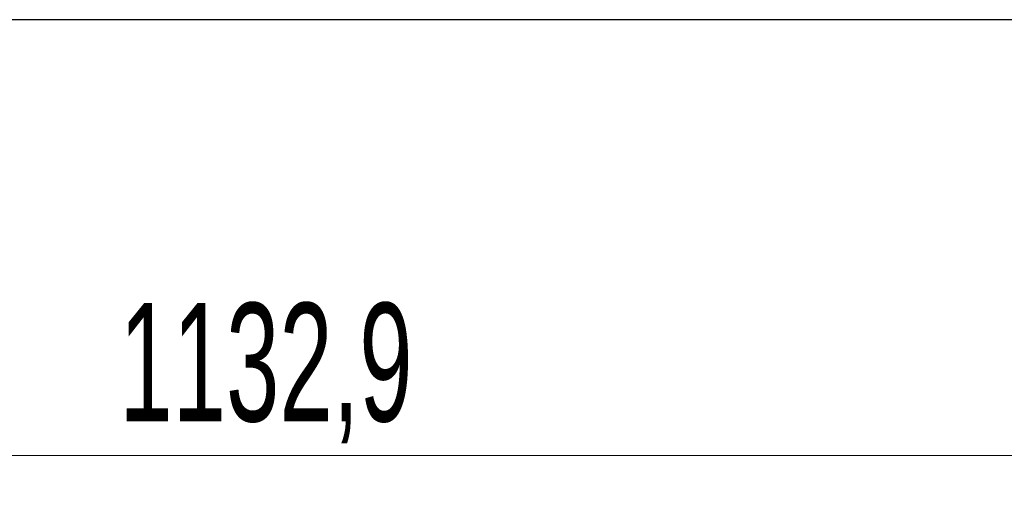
# Model space of a CAD drawing. Header units: millimetres. Extents: x 7 to 417, y 5 to 291.
# Tile 40 of 82: x 104 to 126, y 244 to 255. Entities that reach past the tile are written whole.
import ezdxf

# ---------------------------------------------------------------- set-up
doc = ezdxf.new("R2010")
doc.units = ezdxf.units.MM
doc.styles.add('SLDTEXTSTYLE2', font='TXT', dxfattribs={"width": 0.605})
doc.dimstyles.new('SLDDIMSTYLE0', dxfattribs={"dimtxt": 2.568319, "dimasz": 3, "dimexe": 0, "dimexo": 0.0625, "dimgap": 0.64208, "dimtad": 1, "dimdec": 1, "dimlfac": 12, "dimrnd": 1e-09, "dimzin": 12, "dimdsep": 46, "dimtxsty": 'SLDTEXTSTYLE2', "dimsah": 1, "dimcen": 0.09, "dimadec": 0, "dimazin": 3, "dimtfac": 1, "dimtdec": 1, "dimtofl": 0, "dimtmove": 0, "dimatfit": 3, "dimfxl": 1, "dimfrac": 2, "dimtolj": 1, "dimtzin": 12, "dimarcsym": 0})

# ---------------------------------------------------------------- blocks, each defined once
blk = doc.blocks.new('_D')
at = {"color": 7, "linetype": 'Continuous', "lineweight": 0}
for p, q in [((64.227, 253.643), (64.227, 243.902)), ((158.637, 253.643), (158.637, 243.902)), ((158.637, 244.902), (64.227, 244.902))]:
    blk.add_line(p, q, dxfattribs=at)
at = {"color": 7, "linetype": 'Continuous', "lineweight": 18}
for points in [[(64.227, 244.902), (67.227, 244.152), (67.227, 245.652)], [(158.637, 244.902), (155.637, 245.652), (155.637, 244.152)]]:
    blk.add_solid(points, dxfattribs=at)
at = {"color": 7, "linetype": 'Continuous', "lineweight": 18, "insert": (106.043, 248.313), "char_height": 2.6458, "attachment_point": 1, "style": 'SLDTEXTSTYLE2'}
blk.add_mtext('1132,9', dxfattribs=at)

msp = doc.modelspace()

# ---------------------------------------------------------------- linework, layer by layer
at = {"color": 7, "linetype": 'Continuous', "lineweight": 25}
msp.add_line((143.51556, 254.64303), (79.34889, 254.64303), dxfattribs=at)

# ---------------------------------------------------------------- dimensions: what is measured, and where the dimension line sits
at = {"color": 7, "linetype": 'Continuous', "lineweight": 18}
dim = msp.add_linear_dim(base=(64.22701, 244.902), p1=(158.63744, 254.64303), p2=(64.22701, 254.64303), dimstyle='SLDDIMSTYLE0', dxfattribs=at)
dim.commit()
dim.dimension.update_dxf_attribs({"geometry": '_D', "text_midpoint": (111.43222, 244.902), "dimtype": 160})

doc.saveas('drawing.dxf')
